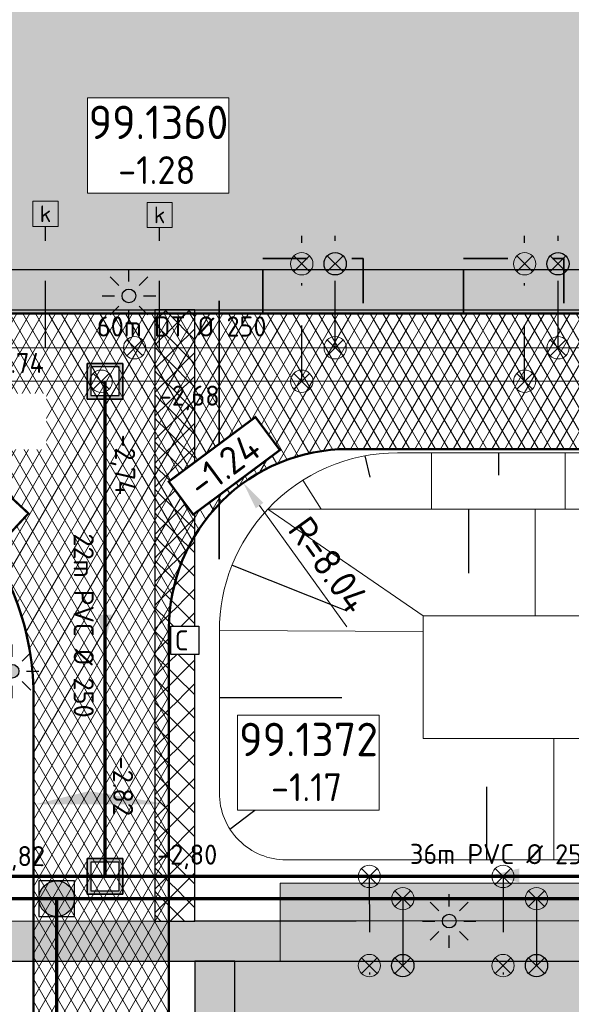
# Model space of a CAD drawing. Header units: metres. Extents: x 240159 to 241664, y 578380 to 583939.
# Tile 19 of 71: x 240329 to 240354, y 583862 to 583906. Entities that reach past the tile are written whole.
import ezdxf
from ezdxf.enums import TextEntityAlignment as Align

# ---------------------------------------------------------------- set-up
doc = ezdxf.new("R2010")
doc.units = ezdxf.units.M
doc.set_wipeout_variables(frame=1)
for name, pattern in [('RI-HWA_HUISAANSLUITING', [4.8, 3, -1.8]), ('RI-VWA_HUISAANSLUITING', [6.1, 2.5, -1.8, 0, -1.8]), ('XX-HIDDEN', [4, 2, -2])]:
    doc.linetypes.add(name, pattern=pattern)
for name, color, linetype, lineweight in [('N-AL-HOOGTELABEL-S', 7, 'Continuous', 13), ('N-GV-GR-BOLLEN-A', 92, 'Continuous', 9), ('N-WE-GW-GROND_ONTGRAVEN-A', 7, 'Continuous', 18), ('N-WE-GW-WATERGANG_SLOOT_BODEM-G', 160, 'Continuous', 20), ('N-WE-IE-MEUBILAIR_WEGMEUBILAIR_LICHTMAST_MET_PASTEGEL-S', 7, 'Continuous', 25), ('N-WE-KL-MANTELBUIS-G', 7, 'KL-MANTELBUIS-N', 35), ('N-WE-KL-TRACE_WENSTRACE-A', 7, 'Continuous', 25), ('N-WE-RI-BOB-T', 7, 'Continuous', 13), ('N-WE-RI-MATERIAAL_DIAMETER_LENGTE-T', 7, 'Continuous', 13), ('N-WE-RI-STROOMRICHTING-S', 7, 'Continuous', 13), ('N-WE-VH-KANTVERHARDING-GD', 4, 'Continuous', 50), ('N-WE-VH-MATERIAALGRENS-G', 7, 'XX-HIDDEN', 35), ('N-WE-VH-VERHARDING_ASFALT_DEKLAAG-A', 252, 'Continuous', 18), ('N-WE-VH-VERHARDING_HALFVERHARDING-A', 234, 'Continuous', 9), ('N-WE-VH-VERKANTING-S', 7, 'Continuous', 25), ('X-XX-AL-REFERENTIE-M', 7, 'Continuous', 18), ('X-XX-AL-VERWIJZING-T25', 7, 'Continuous', 25), ('X-XX-GW-TALUDARCERING_KORT-G', 7, 'Continuous', 25), ('X-XX-GW-TALUDARCERING_LANG-G', 1, 'Continuous', 18)]:
    doc.layers.add(name, color=color, linetype=linetype, lineweight=lineweight)
for name, color, linetype, lineweight, true_color in [('N-WE-GW-GROND_ZAND_CUNETZAND-V', 7, 'Continuous', 18, 0xcead63), ('N-WE-RI-HWA_HUISAANSLUITING_PVC_125-G', 150, 'RI-HWA_HUISAANSLUITING', 25, 0x007fff), ('N-WE-RI-HWA_HULPSTUK-ONTSTOPPINGSSTUK-S', 150, 'Continuous', 25, 0x007fff), ('N-WE-RI-HWA_HULPSTUK_INLAAT-S', 150, 'Continuous', 13, 0x007fff), ('N-WE-RI-HWA_KOLK-S', 150, 'Continuous', 25, 0x007fff), ('N-WE-RI-HWA_LEIDINGINFO-S', 150, 'Continuous', 13, 0x007fff), ('N-WE-RI-HWA_RIOOLPUT-S', 150, 'Continuous', 13, 0x007fff), ('N-WE-RI-HWA_TRANSPORTLEIDING_BETON_500-G', 150, 'Continuous', 20, 0x007fff), ('N-WE-RI-VWA_HUISAANSLUITING_PVC_125-G', 20, 'RI-VWA_HUISAANSLUITING', 25, 0xff3f00), ('N-WE-RI-VWA_HULPSTUK_INLAAT-S', 20, 'Continuous', 13, 0xff3f00), ('N-WE-RI-VWA_HULPSTUK_ONTSTOPPINGSSTUK-S', 20, 'Continuous', 13, 0xff3f00), ('N-WE-RI-VWA_LEIDINGINFO-S', 20, 'Continuous', 13, 0xff3f00), ('N-WE-RI-VWA_PUTNUMMER-S', 20, 'Continuous', 13, 0xff3f00), ('N-WE-RI-VWA_RIOOLPUT-S', 20, 'Continuous', 13, 0xff3f00), ('N-WE-RI-VWA_TRANSPORTLEIDING_BETON_500-G', 20, 'Continuous', 20, 0xff3f00), ('N-WE-VH-VERHARDING_ASFALT_WEGCONSTRUCTIE_FIETSPAD-A', 1, 'Continuous', 18, 0xff0000), ('X-XX-AL-VERWIJZING-NUTS_C-T18', 7, 'Continuous', 25, 0x01fe01)]:
    doc.layers.add(name, color=color, linetype=linetype, lineweight=lineweight, true_color=true_color)
doc.styles.add('NLCS-ISO', font='NLCS-ISO.ttf')
doc.styles.add('NLCS-ISO-ANNOTATIEF-T25', font='NLCS-ISO.ttf', dxfattribs={"height": 2.5})
doc.styles.add('NLCS-ISO-M1000-T25', font='NLCS-ISO.ttf', dxfattribs={"height": 2.5})
doc.linetypes.add('KL-MANTELBUIS-N', pattern='A,0,-2,[80,NLCS.SHX,S=1,R=0,X=0,Y=0],-2', length=4)
doc.dimstyles.new('NLCS-ANNOTATIEF-T25-PIJL_L2_H1', dxfattribs={"dimtxt": 2.5, "dimasz": 2.5, "dimexe": 2, "dimexo": 2, "dimgap": 0.7, "dimtad": 1, "dimzin": 0, "dimdsep": 46, "dimtxsty": 'NLCS-ISO-ANNOTATIEF-T25', "dimcen": 0, "dimdle": 2, "dimclrd": 256, "dimclre": 256, "dimclrt": 256, "dimadec": 1, "dimazin": 0, "dimtfac": 1, "dimtdec": 3, "dimtofl": 0, "dimtmove": 0, "dimatfit": 3, "dimfxl": 2, "dimfxlon": 1, "dimtfillclr": 256, "dimtolj": 1, "dimtzin": 0, "dimlwd": -1, "dimlwe": -1, "dimarcsym": 0})
pattern_1 = [(45, (0, 0), (-0.5303300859, 0.5303300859), [0.5]), (135, (0, 0), (-0.5303300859, -0.5303300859), [0.5])]
pattern_2 = [(45, (0, 0), (-0.8749916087, 0.8749916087), [0.3, -0.937425]), (135, (0, 0), (-0.8749916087, -0.8749916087), [0.3, -0.937425])]

# ---------------------------------------------------------------- blocks, each defined once
blk = doc.blocks.new('*U35')
for points in [[(0, 0.6), (0, 0), (-2.46, 0)], [(0, 0.6), (0, 0), (3.58, 0)]]:
    blk.add_solid(points)
blk = doc.blocks.new('*U50')
at = {"lineweight": -3}
h = blk.add_hatch(color=256, dxfattribs=at)
h.dxf.hatch_style = 1
h.paths.add_polyline_path([(-2, 2), (-2, -2), (2, -2), (2, 2)])
h.paths.add_polyline_path([(1.6, 1.6), (1.6, -1.6), (-1.6, -1.6), (-1.6, 1.6)], flags=16)
at = {"lineweight": -3, "flags": 128}
for points in [[(-2, 2), (2, 2), (2, -2), (-2, -2)], [(2, -2), (2, 2), (-2, 2), (-2, -2)], [(1.6, -1.6), (1.6, 1.6), (-1.6, 1.6), (-1.6, -1.6)]]:
    blk.add_lwpolyline(points, close=True, dxfattribs=at)
blk = doc.blocks.new('*U40')
at = {"lineweight": -3}
h = blk.add_hatch(color=256, dxfattribs=at)
h.dxf.hatch_style = 1
h.paths.add_polyline_path([(2, 2), (-2, 2), (-2, -2), (2, -2)])
h.paths.add_polyline_path([(1.6, -1.6), (-1.6, -1.6), (-1.6, 1.6), (1.6, 1.6)], flags=16)
at = {"lineweight": -3, "flags": 128}
for points in [[(2, 2), (2, -2), (-2, -2), (-2, 2)], [(-2, -2), (2, -2), (2, 2), (-2, 2)], [(-1.6, -1.6), (1.6, -1.6), (1.6, 1.6), (-1.6, 1.6)]]:
    blk.add_lwpolyline(points, close=True, dxfattribs=at)
blk = doc.blocks.new('N-SRI-PUT_HWA-SO')
h = blk.add_hatch(color=256)
h.dxf.hatch_style = 1
h.paths.add_polyline_path([(-2, 0, 1), (2, 0, 1)])
at = {"lineweight": -3, "flags": 128}
blk.add_lwpolyline([(-2, -2), (2, -2), (2, 2), (-2, 2)], close=True, dxfattribs=at)
at = {"lineweight": -3}
blk.add_circle((0, 0), 2, dxfattribs=at)
blk = doc.blocks.new('SRI-PUTNUMMER-SO')
blk.add_wipeout([(-18.263, 4.251), (-5.557, 4.251), (-5.557, -4.289), (-18.263, -4.289)])
blk.add_lwpolyline([(-18.263, 4.251), (-5.557, 4.251), (-5.557, -4.289), (-18.263, -4.289)], close=True)
at = {"ltscale": 0.1, "style": 'NLCS-ISO'}
blk.add_attdef('PUTNR', text='', height=3.5, dxfattribs=at).set_placement((-11.881, 2.059), align=Align.MIDDLE_CENTER)
blk.add_attdef('PUTHGT_001', (-15.756, -3.47), '', height=2.5, dxfattribs=at)
blk = doc.blocks.new('*U64')
at = {"color": 0}
blk.add_line((-1.26, 0.002), (1.26, -0.002), dxfattribs=at)
at = {"layer": 'N-WE-RI-STROOMRICHTING-S', "color": 0}
blk.add_solid([(-1.26, 0.002), (1.259, -0.632), (1.261, 0.628)], dxfattribs=at)
at = {"layer": 'N-WE-RI-BOB-T', "color": 0, "style": 'NLCS-ISO'}
for tag, p in [('BOB_LINKS', (-37.481, 1.695)), ('BOB_RECHTS', (37.226, 1.561))]:
    blk.add_attdef(tag, text='', height=1.8, rotation=359.89681, dxfattribs=at).set_placement(p, align=Align.MIDDLE_CENTER)
at = {"layer": 'N-WE-RI-MATERIAAL_DIAMETER_LENGTE-T', "color": 0, "style": 'NLCS-ISO'}
blk.add_attdef('RIOOLINFO_001', (-11.788, 1.033), '', height=1.8, rotation=359.89681, dxfattribs=at)
blk = doc.blocks.new('*U67')
at = {"color": 0}
blk.add_line((-1.26, 0.003), (1.26, -0.003), dxfattribs=at)
at = {"layer": 'N-WE-RI-STROOMRICHTING-S', "color": 0}
blk.add_solid([(-1.26, 0.003), (1.259, -0.633), (1.261, 0.627)], dxfattribs=at)
at = {"layer": 'N-WE-RI-BOB-T', "color": 0, "style": 'NLCS-ISO'}
for tag, p in [('BOB_LINKS', (-28.4, 1.692)), ('BOB_RECHTS', (28.146, 1.565))]:
    blk.add_attdef(tag, text='', height=1.8, rotation=359.87162, dxfattribs=at).set_placement(p, align=Align.MIDDLE_CENTER)
at = {"layer": 'N-WE-RI-MATERIAAL_DIAMETER_LENGTE-T', "color": 0, "style": 'NLCS-ISO'}
blk.add_attdef('RIOOLINFO_001', (-11.788, 1.038), '', height=1.8, rotation=359.87162, dxfattribs=at)
blk = doc.blocks.new('SRI-HULP_INLAAT')
at = {"flags": 128}
for points in [[(-0.708, 0.706), (0.708, -0.706)], [(0.706, 0.708), (-0.706, -0.708)]]:
    blk.add_lwpolyline(points, dxfattribs=at)
blk.add_circle((0, 0), 1)
blk = doc.blocks.new('*U108')
at = {"color": 0}
blk.add_line((-1.26, 0.002), (1.26, -0.002), dxfattribs=at)
at = {"layer": 'N-WE-RI-STROOMRICHTING-S', "color": 0}
blk.add_solid([(-1.26, 0.002), (1.259, -0.632), (1.261, 0.628)], dxfattribs=at)
at = {"layer": 'N-WE-RI-BOB-T', "color": 0, "style": 'NLCS-ISO'}
for tag, p in [('BOB_LINKS', (-60.664, -1.554)), ('BOB_RECHTS', (60.398, -1.702))]:
    blk.add_attdef(tag, text='', height=1.8, rotation=359.92992, dxfattribs=at).set_placement(p, align=Align.MIDDLE_CENTER)
at = {"layer": 'N-WE-RI-MATERIAAL_DIAMETER_LENGTE-T', "color": 0, "style": 'NLCS-ISO'}
blk.add_attdef('RIOOLINFO_001', (-11.793, -2.796), '', height=1.8, rotation=359.92992, dxfattribs=at)
blk = doc.blocks.new('*U107')
at = {"color": 0}
blk.add_line((-1.26, 0.003), (1.26, -0.003), dxfattribs=at)
at = {"layer": 'N-WE-RI-STROOMRICHTING-S', "color": 0}
blk.add_solid([(1.26, -0.003), (-1.261, -0.627), (-1.259, 0.633)], dxfattribs=at)
at = {"layer": 'N-WE-RI-BOB-T', "color": 0, "style": 'NLCS-ISO'}
for tag, p in [('BOB_LINKS', (-33.322, 1.696)), ('BOB_RECHTS', (33.067, 1.56))]:
    blk.add_attdef(tag, text='', height=1.8, rotation=359.88314, dxfattribs=at).set_placement(p, align=Align.MIDDLE_CENTER)
at = {"layer": 'N-WE-RI-MATERIAAL_DIAMETER_LENGTE-T', "color": 0, "style": 'NLCS-ISO'}
blk.add_attdef('RIOOLINFO_001', (-11.796, -2.787), '', height=1.8, rotation=359.88314, dxfattribs=at)
blk = doc.blocks.new('*U110')
at = {"color": 0}
blk.add_line((0, 1.26), (0, -1.26), dxfattribs=at)
at = {"layer": 'N-WE-RI-STROOMRICHTING-S', "color": 0}
blk.add_solid([(0, -1.26), (-0.63, 1.26), (0.63, 1.26)], dxfattribs=at)
at = {"layer": 'N-WE-RI-BOB-T', "color": 0, "style": 'NLCS-ISO'}
for tag, p in [('BOB_LINKS', (1.628, 14.512)), ('BOB_RECHTS', (1.628, -14.251))]:
    blk.add_attdef(tag, text='', height=1.8, rotation=270, dxfattribs=at).set_placement(p, align=Align.MIDDLE_CENTER)
at = {"layer": 'N-WE-RI-MATERIAAL_DIAMETER_LENGTE-T', "color": 0, "style": 'NLCS-ISO'}
blk.add_attdef('RIOOLINFO_001', (-2.811, 11.79), '', height=1.8, rotation=270, dxfattribs=at)
blk = doc.blocks.new('SRI-HULP_ONTSTOP')
h = blk.add_hatch(color=256)
h.dxf.hatch_style = 1
h.paths.add_polyline_path([(-0.707, 0.707, 0.198912), (-1, 0, 0.198912), (-0.707, -0.707), (0, 0)])
h = blk.add_hatch(color=256)
h.dxf.hatch_style = 1
h.paths.add_polyline_path([(1, 0, 0.198912), (0.707, 0.707), (0, 0), (0.707, -0.707, 0.198912)])
for p, q in [((-0.707, 0.707), (0.707, -0.707)), ((-0.707, -0.707), (0.707, 0.707))]:
    blk.add_line(p, q)
blk.add_circle((0, 0), 1)
blk = doc.blocks.new('N-SIE-WEG_LICHTMAST_SPOT-SO')
h = blk.add_hatch(color=256)
edge = h.paths.add_edge_path()
edge.add_arc((0, 0), 0.77, 0, 360)
for p, q in [((0, 1.62), (0, 3)), ((-2.12, 2.12), (-1.15, 1.15)), ((1.15, 1.15), (2.12, 2.12)), ((-3, 0), (-1.62, 0)), ((1.62, 0), (3, 0)), ((-2.12, -2.12), (-1.15, -1.15)), ((0, -3), (0, -1.62)), ((1.15, -1.15), (2.12, -2.12))]:
    blk.add_line(p, q)
blk.add_circle((0, 0), 0.77)
at = {"style": 'NLCS-ISO'}
blk.add_attdef('TYPE', text='', height=1.8, dxfattribs=at).set_placement((0, 3), align=Align.BOTTOM_CENTER)
blk = doc.blocks.new('N_lichtmast')
blk.add_blockref('N-SIE-WEG_LICHTMAST_SPOT-SO', (0, 0))
blk = doc.blocks.new('SRI-KOLK-SO')
at = {"color": 0, "linetype": 'ByBlock', "lineweight": 18}
blk.add_lwpolyline([(-1.125, -1.125), (1.125, -1.125), (1.125, 1.125), (-1.125, 1.125)], close=True, dxfattribs=at)
at = {"color": 0, "linetype": 'ByBlock', "lineweight": 18, "style": 'NLCS-ISO'}
blk.add_text('k', height=1.5, dxfattribs=at).set_placement((0, 0), align=Align.MIDDLE_CENTER)
blk = doc.blocks.new('*D123')
at = {"layer": 'Defpoints', "color": 0, "transparency": 16777216}
blk.add_point((240339.008, 583885.171), dxfattribs=at)
at = {"layer": 'X-XX-AL-REFERENTIE-M', "transparency": 16777216}
blk.add_line((240343.661, 583878.725), (240339.74, 583884.158), dxfattribs=at)
blk.add_solid([(240339.909, 583884.28), (240339.571, 583884.036), (240339.008, 583885.171)], dxfattribs=at)
at = {"layer": 'X-XX-AL-REFERENTIE-M', "transparency": 16777216, "insert": (240342.857, 583881.505), "char_height": 1.25, "attachment_point": 5, "rotation": 305.8228, "style": 'NLCS-ISO-ANNOTATIEF-T25', "bg_fill": 3, "box_fill_scale": 1.1, "bg_fill_color": 256, "bg_fill_true_color": 13158600, "bg_fill_transparency": 0}
blk.add_mtext('\\A1;R=8.04', dxfattribs=at)
at = {"layer": 'Defpoints', "color": 0, "transparency": 16777216}
blk.add_point((240343.714, 583878.652), dxfattribs=at)
blk = doc.blocks.new('*U160')
at = {"layer": 'N-WE-RI-BOB-T', "color": 0, "style": 'NLCS-ISO'}
for tag, p in [('BOB_LINKS', (-57.383, -1.628)), ('BOB_RECHTS', (96.57, -1.628))]:
    blk.add_attdef(tag, text='', height=1.8, dxfattribs=at).set_placement(p, align=Align.MIDDLE_CENTER)
at = {"layer": 'N-WE-RI-MATERIAAL_DIAMETER_LENGTE-T', "color": 0, "style": 'NLCS-ISO'}
blk.add_attdef('RIOOLINFO_001', (-11.79, 1.012), '', height=1.8, dxfattribs=at)
blk = doc.blocks.new('SAL-HOOGTELABEL_AANLEG-SO')
blk.add_wipeout([(-4.843, 1.799), (4.851, 1.799), (4.851, -1.887), (-4.843, -1.887)])
at = {"const_width": 0.2}
blk.add_lwpolyline([(-4.843, 1.799), (4.851, 1.799), (4.851, -1.887), (-4.843, -1.887)], close=True, dxfattribs=at)
at = {"style": 'NLCS-ISO'}
blk.add_attdef('HOOGTE', text='', height=2, dxfattribs=at).set_placement((0, 0), align=Align.MIDDLE_CENTER)

msp = doc.modelspace()

# ---------------------------------------------------------------- hatches: boundary and pattern name
at = {"layer": 'N-GV-GR-BOLLEN-A'}
h = msp.add_hatch(dxfattribs=at)
h.set_pattern_fill('AGR-BOLLEN', color=256, scale=0.5, pattern_type=2)
h.set_pattern_definition(pattern_2)
edge = h.paths.add_edge_path()
edge.add_arc((240405.709, 583895.812), 3.04, 190.7592, 260.7533)
edge.add_line((240405.22, 583892.812), (240416.602, 583892.812))
edge.add_line((240416.602, 583892.812), (240416.602, 583895.232))
edge.add_line((240416.602, 583895.232), (240421.102, 583895.232))
edge.add_line((240421.102, 583895.232), (240421.102, 583892.812))
edge.add_line((240421.102, 583892.812), (240426.602, 583892.812))
edge.add_line((240426.602, 583892.812), (240426.602, 583895.232))
edge.add_line((240426.602, 583895.232), (240431.102, 583895.232))
edge.add_line((240431.102, 583895.232), (240431.102, 583892.812))
edge.add_line((240431.102, 583892.812), (240435.602, 583892.812))
edge.add_line((240435.602, 583892.812), (240435.602, 583895.232))
edge.add_line((240435.602, 583895.232), (240440.102, 583895.232))
edge.add_line((240440.102, 583895.232), (240440.102, 583892.812))
edge.add_line((240440.102, 583892.812), (240446.602, 583892.812))
edge.add_line((240446.602, 583892.812), (240446.602, 583895.232))
edge.add_line((240446.602, 583895.232), (240451.102, 583895.232))
edge.add_line((240451.102, 583895.232), (240451.102, 583892.812))
edge.add_line((240451.102, 583892.812), (240455.602, 583892.812))
edge.add_line((240455.602, 583892.812), (240455.602, 583895.232))
edge.add_line((240455.602, 583895.232), (240460.102, 583895.232))
edge.add_line((240460.102, 583895.232), (240460.102, 583892.812))
edge.add_line((240460.102, 583892.812), (240466.602, 583892.812))
edge.add_line((240466.602, 583892.812), (240466.602, 583895.232))
edge.add_line((240466.602, 583895.232), (240471.102, 583895.232))
edge.add_line((240471.102, 583895.232), (240471.102, 583892.812))
edge.add_line((240471.102, 583892.812), (240475.602, 583892.812))
edge.add_line((240475.602, 583892.812), (240475.602, 583895.232))
edge.add_line((240475.602, 583895.232), (240480.102, 583895.232))
edge.add_line((240480.102, 583895.232), (240480.102, 583892.812))
edge.add_line((240480.102, 583892.812), (240487.477, 583892.812))
edge.add_arc((240486.352, 583900.732), 8, 278.0843, 360)
edge.add_line((240494.352, 583900.732), (240494.352, 583929.749))
edge.add_line((240494.352, 583929.749), (240239.099, 583929.749))
edge.add_line((240239.099, 583929.749), (240210.303, 583892.812))
edge.add_line((240210.303, 583892.812), (240203.557, 583884.57))
edge.add_line((240203.557, 583884.57), (240190.116, 583869.229))
edge.add_line((240190.116, 583869.229), (240196.764, 583869.229))
edge.add_line((240196.764, 583869.229), (240210.813, 583884.229))
edge.add_line((240210.813, 583884.229), (240242.034, 583885.229))
edge.add_line((240242.034, 583885.229), (240242.034, 583892.812))
edge.add_line((240242.034, 583892.812), (240244.684, 583892.812))
edge.add_line((240244.684, 583892.812), (240244.684, 583895.232))
edge.add_line((240244.684, 583895.232), (240250.384, 583895.232))
edge.add_line((240250.384, 583895.232), (240250.384, 583892.812))
edge.add_line((240250.384, 583892.812), (240300.034, 583892.812))
edge.add_line((240300.034, 583892.812), (240300.034, 583895.232))
edge.add_line((240300.034, 583895.232), (240304.234, 583895.232))
edge.add_line((240304.234, 583895.232), (240304.234, 583892.812))
edge.add_line((240304.234, 583892.812), (240308.884, 583892.812))
edge.add_line((240308.884, 583892.812), (240308.884, 583895.232))
edge.add_line((240308.884, 583895.232), (240313.384, 583895.232))
edge.add_line((240313.384, 583895.232), (240313.384, 583892.812))
edge.add_line((240313.384, 583892.812), (240319.884, 583892.812))
edge.add_line((240319.884, 583892.812), (240319.884, 583895.232))
edge.add_line((240319.884, 583895.232), (240324.384, 583895.232))
edge.add_line((240324.384, 583895.232), (240324.384, 583892.812))
edge.add_line((240324.384, 583892.812), (240339.884, 583892.812))
edge.add_line((240339.884, 583892.812), (240339.884, 583895.232))
edge.add_line((240339.884, 583895.232), (240344.384, 583895.232))
edge.add_line((240344.384, 583895.232), (240344.384, 583892.812))
edge.add_line((240344.384, 583892.812), (240348.884, 583892.812))
edge.add_line((240348.884, 583892.812), (240348.884, 583895.232))
edge.add_line((240348.884, 583895.232), (240353.384, 583895.232))
edge.add_line((240353.384, 583895.232), (240353.384, 583892.812))
edge.add_line((240353.384, 583892.812), (240359.884, 583892.812))
edge.add_line((240359.884, 583892.812), (240359.884, 583895.232))
edge.add_line((240359.884, 583895.232), (240364.384, 583895.232))
edge.add_line((240364.384, 583895.232), (240364.384, 583892.812))
edge.add_line((240364.384, 583892.812), (240368.884, 583892.812))
edge.add_line((240368.884, 583892.812), (240368.884, 583895.232))
edge.add_line((240368.884, 583895.232), (240373.384, 583895.232))
edge.add_line((240373.384, 583895.232), (240373.384, 583892.812))
edge.add_line((240373.384, 583892.812), (240396.406, 583892.812))
edge.add_arc((240395.922, 583895.74), 2.968, 279.3764, 370.5071)
edge.add_line((240398.84, 583896.281), (240398.561, 583897.751))
edge.add_line((240398.561, 583897.751), (240402.117, 583898.427))
edge.add_line((240402.117, 583898.427), (240402.722, 583895.245))
h = msp.add_hatch(dxfattribs=at)
h.set_pattern_fill('AGR-BOLLEN', color=256, scale=0.5, pattern_type=2)
h.set_pattern_definition(pattern_2)
h.paths.add_polyline_path([(240405.025, 583863.736), (240338.634, 583863.734), (240338.634, 583835.098), (240341.134, 583834.182), (240397.121, 583834.182), (240398.26, 583828.182), (240341.134, 583828.182), (240338.634, 583827.266), (240338.634, 583798.582), (240394.427, 583798.582), (240394.427, 583797.042, -0.141812), (240411.819, 583792.008, 0.310971), (240415.151, 583792.14, 0.190283), (240416.284, 583793.978, 0.091243), (240416.221, 583804.815)])
at = {"layer": 'N-WE-GW-GROND_ZAND_CUNETZAND-V', "transparency": 33554534}
h = msp.add_hatch(color=256, dxfattribs=at)
h.dxf.hatch_style = 1
h.paths.add_polyline_path([(240340.664, 583867.234), (240470.216, 583867.234), (240470.216, 583863.734), (240340.664, 583863.734)])
at = {"layer": 'N-WE-KL-TRACE_WENSTRACE-A', "transparency": 33554559}
h = msp.add_hatch(dxfattribs=at)
h.set_pattern_fill('AKL-TRACE', color=256, scale=0.5, pattern_type=2)
h.set_pattern_definition(pattern_1)
h.paths.add_polyline_path([(240220.434, 583863.731), (240470.05, 583863.737), (240462.382, 583892.932), (240478.378, 583892.932), (240478.378, 583894.732), (240242.934, 583894.732), (240242.934, 583892.932), (240460.521, 583892.932), (240467.717, 583865.537), (240220.434, 583865.517)])
h = msp.add_hatch(dxfattribs=at)
h.set_pattern_fill('AKL-TRACE', color=256, scale=0.5, pattern_type=2)
h.set_pattern_definition(pattern_1)
h.paths.add_polyline_path([(240336.834, 583892.932), (240335.034, 583892.932), (240335.034, 583865.533), (240336.834, 583865.528)])
h = msp.add_hatch(dxfattribs=at)
h.set_pattern_fill('AKL-TRACE', color=256, scale=0.5, pattern_type=2)
h.set_pattern_definition(pattern_1)
h.paths.add_polyline_path([(240338.634, 583863.739), (240336.834, 583863.739), (240336.834, 583798.582), (240338.634, 583798.582)])
at = {"layer": 'N-WE-VH-VERHARDING_ASFALT_DEKLAAG-A'}
h = msp.add_hatch(dxfattribs=at)
h.set_pattern_fill('AVH-ASFALT', color=256, scale=0.5, pattern_type=2)
h.set_pattern_definition([(60, (0, 0), (-0.4330127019, 0.25), []), (120, (0, 0), (-0.4330127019, -0.25), [])])
edge = h.paths.add_edge_path()
edge.add_line((240486.352, 583892.772), (240405.709, 583892.772))
edge.add_arc((240405.709, 583895.812), 3.04, 190.7592, 270, ccw=False)
edge.add_line((240402.722, 583895.245), (240402.117, 583898.427))
edge.add_line((240402.117, 583898.427), (240398.561, 583897.751))
edge.add_line((240398.561, 583897.751), (240398.835, 583896.307))
edge.add_arc((240395.922, 583895.74), 2.968, -89.4263, 11.0113, ccw=False)
edge.add_line((240395.952, 583892.772), (240244.994, 583892.772))
edge.add_line((240244.994, 583892.772), (240244.994, 583887.692))
edge.add_line((240244.994, 583887.692), (240317.554, 583887.692))
edge.add_arc((240317.554, 583875.652), 12.04, 0, 90, ccw=False)
edge.add_line((240329.594, 583875.652), (240329.594, 583865.482))
edge.add_line((240329.594, 583865.482), (240329.594, 583799.982))
edge.add_arc((240326.634, 583799.982), 2.96, -83.3357, 0, ccw=False)
edge.add_line((240326.977, 583797.042), (240325.975, 583797.042))
edge.add_line((240325.975, 583797.042), (240325.975, 583794.422))
edge.add_arc((240325.977, 583791.435), 2.987, -13.4216, 90.0412, ccw=False)
edge.add_line((240328.882, 583790.742), (240329.134, 583792.732))
edge.add_line((240329.134, 583792.732), (240335.134, 583792.732))
edge.add_arc((240343.134, 583792.732), 8, 180, 201.1721)
edge.add_line((240335.674, 583789.843), (240335.674, 583792.862))
edge.add_arc((240338.245, 583791.525), 2.898, 89.0515, 152.5218, ccw=False)
edge.add_line((240338.293, 583794.422), (240338.293, 583797.042))
edge.add_line((240338.293, 583797.042), (240337.29, 583797.042))
edge.add_arc((240337.634, 583799.982), 2.96, 228.535, 263.3357, ccw=False)
edge.add_line((240335.674, 583797.764), (240335.674, 583878.652))
edge.add_arc((240343.714, 583878.652), 8.04, 90, 180, ccw=False)
edge.add_line((240343.714, 583886.692), (240400.234, 583886.692))
edge.add_arc((240398.042, 583884.732), 2.94, 10.7592, 41.8103, ccw=False)
edge.add_line((240400.931, 583885.281), (240401.157, 583884.089))
edge.add_line((240401.157, 583884.089), (240404.712, 583884.765))
edge.add_arc((240407.712, 583884.732), 3, 139.2066, 179.3706, ccw=False)
edge.add_line((240405.441, 583886.692), (240455.935, 583886.692))
edge.add_arc((240455.935, 583874.652), 12.04, 14.7169, 90, ccw=False)
edge.add_line((240467.58, 583877.711), (240471.853, 583861.44))
edge.add_line((240471.853, 583861.44), (240477.734, 583862.984))
edge.add_line((240477.734, 583862.984), (240472.904, 583881.372))
edge.add_arc((240477.779, 583882.652), 5.04, 90, 194.7169, ccw=False)
edge.add_line((240477.779, 583887.692), (240486.352, 583887.692))
edge.add_line((240486.352, 583887.692), (240486.352, 583892.772))
at = {"layer": 'N-WE-VH-VERHARDING_ASFALT_WEGCONSTRUCTIE_FIETSPAD-A'}
h = msp.add_hatch(dxfattribs=at)
h.set_pattern_fill('AVH-ASFALT_LAAG2-D', color=256, scale=10, pattern_type=2)
h.set_pattern_definition([(45, (239382.4913, 582842.6403), (-0.7071068, 0.7071068), []), (45, (239383.0913, 582842.6403), (-0.7071068, 0.7071068), [0.5, -0.25])])
h.paths.add_polyline_path([(240418.909, 583789.442, 0.031807), (240419.891, 583793.593, -0.307206), (240422.177, 583795.975), (240424.492, 583796.468), (240423.842, 583799.52, -0.127571), (240422.366, 583799.555, -0.311256), (240420.241, 583802.128, 0.025304), (240419.777, 583805.491), (240404.713, 583884.765), (240401.157, 583884.089), (240416.221, 583804.815, -0.091243), (240416.284, 583793.978, -0.190283), (240415.151, 583792.14, -0.310971), (240411.819, 583792.008, 0.141812), (240394.427, 583797.042), (240338.293, 583797.042), (240338.293, 583794.422), (240394.427, 583794.422, -0.160305), (240412.206, 583788.572, -0.375881), (240413.036, 583784.788, -0.035199), (240410.752, 583781.252, -0.007481), (240410.203, 583780.544, -0.354489), (240409.509, 583780.322, -0.044197), (240412.907, 583777.51, -0.343574), (240412.985, 583778.226, 0.006658), (240413.534, 583778.93, 0.026129), (240415.506, 583781.828, -0.537721), (240418.74, 583781.955, -0.109272), (240423.841, 583770.071), (240426.415, 583770.56, 0.123156), (240419.787, 583784.903, -0.24837)])
at = {"layer": 'N-WE-VH-VERHARDING_HALFVERHARDING-A'}
h = msp.add_hatch(dxfattribs=at)
h.set_pattern_fill('AVH-HALFVERHARDING', color=256, scale=0.25, pattern_type=2)
h.set_pattern_definition([(50, (0, 0), (1.7931504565, -0.1568803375), [0.1875, -2.0625]), (355, (0, 0), (-0.346878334, 1.880480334), [0.15, -1.65]), (100.4514, (0.1494, -0.013), (1.4462734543, 1.723598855), [0.159350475, -1.75285528]), (46.1842, (0, 0.5), (2.6681026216, -0.413797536), [0.28125, -3.09375]), (96.6356, (0.2223, 0.4655), (2.336656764, 2.435294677), [0.23902572, -2.6292825]), (351.1842, (0, 0.5), (2.336654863, 2.435296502), [0.225, -2.475]), (21, (0.25, 0.375), (1.4922676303, -1.0065472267), [0.1875, -2.0625]), (326, (0.25, 0.375), (0.60828833, 1.8128751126), [0.15, -1.65]), (71.4514, (0.3744, 0.2911), (2.1005565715, 0.806326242), [0.159350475, -1.75285528]), (37.5, (0, 0), (0.0303996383, 0.8322346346), [0, -1.63, 0, -1.675, 0, -1.65625]), (7.5, (0, 0), (0.6576738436, 0.9860292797), [0, -0.955, 0, -1.5925, 0, -0.63125]), (327.5, (-0.5575, 0), (1.3345560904, -0.05638717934), [0, -0.625, 0, -1.95, 0, -2.5875]), (317.5, (-0.8075, 0), (1.4579654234, 0.2502624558), [0, -0.8125, 0, -1.295, 0, -1.8375])])
h.paths.add_polyline_path([(240421.102, 583892.772), (240421.102, 583895.232), (240416.602, 583895.232), (240416.602, 583892.772)])
h.paths.add_polyline_path([(240431.102, 583892.772), (240431.102, 583895.232), (240426.602, 583895.232), (240426.602, 583892.772)])
h.paths.add_polyline_path([(240440.102, 583892.772), (240440.102, 583895.232), (240435.602, 583895.232), (240435.602, 583892.772)])
h.paths.add_polyline_path([(240451.102, 583892.772), (240451.102, 583895.232), (240446.602, 583895.232), (240446.602, 583892.772)])
h.paths.add_polyline_path([(240460.102, 583892.772), (240460.102, 583895.232), (240455.602, 583895.232), (240455.602, 583892.772)])
h.paths.add_polyline_path([(240466.602, 583895.232), (240466.602, 583892.772), (240471.102, 583892.772), (240471.102, 583895.232)])
h.paths.add_polyline_path([(240475.602, 583895.232), (240475.602, 583892.772), (240480.102, 583892.772), (240480.102, 583895.232)])
h.paths.add_polyline_path([(240300.034, 583895.232), (240300.034, 583892.772), (240304.234, 583892.772), (240304.234, 583895.232)])
h.paths.add_polyline_path([(240313.384, 583892.772), (240313.384, 583895.232), (240308.884, 583895.232), (240308.884, 583892.772)])
h.paths.add_polyline_path([(240324.384, 583892.772), (240324.384, 583895.232), (240319.884, 583895.232), (240319.884, 583892.772)])
h.paths.add_polyline_path([(240344.384, 583895.232), (240339.884, 583895.232), (240339.884, 583892.772), (240344.384, 583892.772)])
h.paths.add_polyline_path([(240353.384, 583892.772), (240353.384, 583895.232), (240348.884, 583895.232), (240348.884, 583892.772)])
h.paths.add_polyline_path([(240364.384, 583892.772), (240364.384, 583895.232), (240359.884, 583895.232), (240359.884, 583892.772)])
h.paths.add_polyline_path([(240373.384, 583892.772), (240373.384, 583895.232), (240368.884, 583895.232), (240368.884, 583892.772)])

# ---------------------------------------------------------------- linework, layer by layer
at = {"layer": 'N-WE-GW-GROND_ONTGRAVEN-A'}
msp.add_lwpolyline([(240340.664, 583867.234), (240470.216, 583867.234), (240470.216, 583863.734), (240340.664, 583863.734)], close=True, dxfattribs=at)
at = {"layer": 'N-WE-GW-WATERGANG_SLOOT_BODEM-G'}
msp.add_lwpolyline([(240391.913, 583879.222), (240347.084, 583879.222), (240347.084, 583873.722), (240392.958, 583873.722)], close=True, dxfattribs=at)
at = {"layer": 'N-WE-KL-MANTELBUIS-G', "linetype": 'KL-MANTELBUIS-N', "ltscale": 2}
msp.add_line((240337.92, 583893.341), (240337.92, 583881.757), dxfattribs=at)
at = {"layer": 'N-WE-KL-TRACE_WENSTRACE-A', "transparency": 33554559, "flags": 128}
msp.add_lwpolyline([(240220.434, 583863.731), (240470.05, 583863.737), (240462.382, 583892.932), (240478.378, 583892.932), (240478.378, 583894.732), (240242.934, 583894.732), (240242.934, 583892.932), (240460.521, 583892.932), (240467.717, 583865.537), (240220.434, 583865.517)], close=True, dxfattribs=at)
at = {"layer": 'N-WE-KL-TRACE_WENSTRACE-A', "transparency": 33554559}
for points in [[(240336.834, 583892.932), (240335.034, 583892.932), (240335.034, 583865.533), (240336.834, 583865.528)], [(240338.634, 583863.739), (240336.834, 583863.739), (240336.834, 583798.582), (240338.634, 583798.582)]]:
    msp.add_lwpolyline(points, close=True, dxfattribs=at)
at = {"layer": 'N-WE-KL-TRACE_WENSTRACE-A', "transparency": 33554559, "flags": 128}
msp.add_lwpolyline([(240336.834, 583892.932), (240460.521, 583892.932), (240467.717, 583865.537), (240336.834, 583865.528), (240336.834, 583892.932)], dxfattribs=at)
at = {"layer": 'N-WE-RI-HWA_HUISAANSLUITING_PVC_125-G'}
for p, q in [((240330.135, 583891.232), (240330.135, 583896.677)), ((240335.251, 583891.232), (240335.251, 583896.627)), ((240343.131, 583891.232), (240343.131, 583896.249)), ((240353.131, 583891.232), (240353.131, 583896.249)), ((240346.164, 583866.533), (240346.164, 583862.282)), ((240352.164, 583866.534), (240352.164, 583862.282))]:
    msp.add_line(p, q, dxfattribs=at)
at = {"layer": 'N-WE-RI-HWA_TRANSPORTLEIDING_BETON_500-G'}
msp.add_line((240245.845, 583891.232), (240487.389, 583891.232), dxfattribs=at)
at = {"layer": 'N-WE-RI-HWA_TRANSPORTLEIDING_BETON_500-G', "const_width": 0.15, "flags": 128}
for points in [[(240471.586, 583866.54), (240248.972, 583866.528)], [(240330.634, 583793.682), (240330.635, 583866.533)]]:
    msp.add_lwpolyline(points, dxfattribs=at)
at = {"layer": 'N-WE-RI-VWA_HUISAANSLUITING_PVC_125-G'}
for p, q in [((240341.631, 583889.732), (240341.631, 583896.249)), ((240351.631, 583889.732), (240351.631, 583896.249)), ((240344.663, 583867.529), (240344.664, 583862.282)), ((240350.663, 583867.529), (240350.664, 583862.282))]:
    msp.add_line(p, q, dxfattribs=at)
at = {"layer": 'N-WE-RI-VWA_TRANSPORTLEIDING_BETON_500-G'}
msp.add_line((240248.011, 583889.732), (240479.253, 583889.732), dxfattribs=at)
at = {"layer": 'N-WE-RI-VWA_TRANSPORTLEIDING_BETON_500-G', "const_width": 0.15, "flags": 128}
for points in [[(240332.803, 583867.533), (240332.803, 583889.732)], [(240474.184, 583867.54), (240246.534, 583867.528)]]:
    msp.add_lwpolyline(points, dxfattribs=at)
at = {"layer": 'N-WE-VH-KANTVERHARDING-GD', "ltscale": 0.1}
msp.add_lwpolyline([(240328.841, 583790.742, 0.454743), (240326.319, 583794.422), (240325.975, 583794.422), (240325.975, 583797.042), (240326.977, 583797.042, 0.380542), (240329.594, 583799.982), (240329.594, 583865.482), (240329.594, 583875.652, 0.414214), (240317.554, 583887.692), (240244.994, 583887.692), (240244.994, 583892.772), (240395.952, 583892.772, 0.465954), (240398.84, 583896.281), (240398.561, 583897.751), (240402.117, 583898.427), (240402.722, 583895.245, 0.360223), (240405.709, 583892.772), (240486.352, 583892.772), (240486.352, 583887.692), (240477.779, 583887.692, 0.491611), (240472.904, 583881.372), (240484.151, 583838.554, 0.427722), (240499.284, 583830.177), (240571.313, 583852.676, -0.075834)], format="xyb", dxfattribs=at)
at = {"layer": 'N-WE-VH-KANTVERHARDING-GD'}
msp.add_lwpolyline([(240337.949, 583794.422), (240338.293, 583794.422), (240338.293, 583797.042), (240337.29, 583797.042, -0.153025), (240335.674, 583797.764), (240335.674, 583878.652, -0.414214), (240343.714, 583886.692), (240400.234, 583886.692, -0.136321), (240400.931, 583885.281), (240401.157, 583884.089), (240404.712, 583884.765, -0.177065), (240405.441, 583886.692), (240455.935, 583886.692, -0.340833), (240467.58, 583877.711), (240479.068, 583833.972, 0.427722), (240498.099, 583823.437), (240573.126, 583846.872, -0.075834)], format="xyb", dxfattribs=at)
at = {"layer": 'N-WE-VH-MATERIAALGRENS-G'}
for points in [[(240339.884, 583892.732), (240339.884, 583895.232), (240344.384, 583895.232), (240344.384, 583892.732)], [(240348.884, 583892.732), (240348.884, 583895.232), (240353.384, 583895.232), (240353.384, 583892.732)]]:
    msp.add_lwpolyline(points, dxfattribs=at)
at = {"layer": 'X-XX-GW-TALUDARCERING_KORT-G'}
for p, q in [((240344.465, 583886.386), (240344.69, 583885.432)), ((240350.456, 583886.522), (240350.456, 583885.514)), ((240349.106, 583884.002), (240349.106, 583881.134)), ((240337.934, 583875.559), (240343.424, 583875.559)), ((240338.41, 583869.651), (240343.614, 583873.61)), ((240349.935, 583868.272), (240349.935, 583871.542))]:
    msp.add_line(p, q, dxfattribs=at)
at = {"layer": 'X-XX-GW-TALUDARCERING_LANG-G'}
for p, q in [((240347.456, 583886.522), (240347.456, 583884.002)), ((240353.456, 583886.522), (240353.456, 583884.002)), ((240352.106, 583884.002), (240352.106, 583879.222)), ((240352.935, 583868.272), (240352.935, 583873.722))]:
    msp.add_line(p, q, dxfattribs=at)

# ---------------------------------------------------------------- block references
at = {"layer": 'N-WE-IE-MEUBILAIR_WEGMEUBILAIR_LICHTMAST_MET_PASTEGEL-S', "xscale": 0.4, "yscale": 0.4, "zscale": 0.4}
for p in [(240333.879, 583893.559), (240328.634, 583876.729), (240348.248, 583865.529)]:
    msp.add_blockref('N_lichtmast', p, dxfattribs=at)
at = {"layer": 'N-WE-RI-HWA_HULPSTUK-ONTSTOPPINGSSTUK-S', "xscale": 0.5, "yscale": 0.5, "zscale": 0.5}
for p in [(240343.131, 583894.999), (240353.131, 583894.999), (240346.164, 583863.534), (240352.164, 583863.534)]:
    msp.add_blockref('SRI-HULP_ONTSTOP', p, dxfattribs=at)
at = {"layer": 'N-WE-RI-HWA_HULPSTUK_INLAAT-S', "xscale": 0.5, "yscale": 0.5, "zscale": 0.5}
for p in [(240334.131, 583891.232), (240343.131, 583891.232), (240353.131, 583891.232), (240346.164, 583866.533), (240352.164, 583866.534)]:
    msp.add_blockref('SRI-HULP_INLAAT', p, dxfattribs=at)
at = {"layer": 'N-WE-RI-HWA_KOLK-S', "xscale": 0.5, "yscale": 0.5, "zscale": 0.5}
for p in [(240330.135, 583897.239), (240335.251, 583897.19)]:
    msp.add_blockref('SRI-KOLK-SO', p, dxfattribs=at)
at = {"layer": 'N-WE-RI-HWA_LEIDINGINFO-S'}
ref = msp.add_blockref('*U160', (240336.352, 583891.232), dxfattribs=dict(at, xscale=0.5, yscale=0.5, zscale=0.5))
ref.add_attrib('RIOOLINFO_001', '60m DT %%C 250', (240332.437, 583891.738), dxfattribs={"layer": 'N-WE-RI-MATERIAAL_DIAMETER_LENGTE-T', "color": 0, "height": 0.9, "style": 'NLCS-ISO'})
at = {"layer": 'N-WE-RI-HWA_RIOOLPUT-S', "xscale": 0.4, "yscale": 0.4, "zscale": 0.4}
msp.add_blockref('N-SRI-PUT_HWA-SO', (240330.635, 583866.533), dxfattribs=at)
at = {"layer": 'N-WE-RI-VWA_HULPSTUK_INLAAT-S', "xscale": 0.5, "yscale": 0.5, "zscale": 0.5}
for p in [(240332.631, 583889.732), (240341.631, 583889.732), (240351.631, 583889.732), (240344.663, 583867.529), (240350.663, 583867.529)]:
    msp.add_blockref('SRI-HULP_INLAAT', p, dxfattribs=at)
at = {"layer": 'N-WE-RI-VWA_HULPSTUK_ONTSTOPPINGSSTUK-S', "xscale": 0.5, "yscale": 0.5, "zscale": 0.5}
for p in [(240341.631, 583894.999), (240351.631, 583894.999), (240344.664, 583863.534), (240350.664, 583863.534)]:
    msp.add_blockref('SRI-HULP_ONTSTOP', p, dxfattribs=at)
at = {"layer": 'N-WE-RI-VWA_LEIDINGINFO-S'}
ref = msp.add_blockref('*U108', (240366.964, 583889.774), dxfattribs=dict(at, xscale=0.5, yscale=0.5, zscale=0.5))
ref.add_attrib('RIOOLINFO_001', '68m PVC %%C 250', (240362.687, 583888.374), dxfattribs={"layer": 'N-WE-RI-MATERIAAL_DIAMETER_LENGTE-T', "color": 0, "height": 0.9, "rotation": 359.9299, "style": 'NLCS-ISO'})
ref.add_attrib('BOB_LINKS_001', '-2,68', (240335.214, 583888.639), dxfattribs={"layer": 'N-WE-RI-BOB-T', "color": 0, "height": 0.9, "rotation": 359.9299, "style": 'NLCS-ISO'})
ref.add_attrib('BOB_RECHTS_001', '-2.50', (240395.768, 583888.475), dxfattribs={"layer": 'N-WE-RI-BOB-T', "color": 0, "height": 0.9, "rotation": 359.9299, "style": 'NLCS-ISO'})
ref = msp.add_blockref('*U110', (240332.803, 583878.632), dxfattribs=dict(at, xscale=0.5, yscale=0.5, zscale=0.5))
ref.add_attrib('RIOOLINFO_001', '22m PVC %%C 250', (240331.398, 583882.907), dxfattribs={"layer": 'N-WE-RI-MATERIAAL_DIAMETER_LENGTE-T', "color": 0, "height": 0.9, "rotation": 270, "style": 'NLCS-ISO'})
ref.add_attrib('BOB_LINKS_001', '-2,74', (240333.257, 583887.351), dxfattribs={"layer": 'N-WE-RI-BOB-T', "color": 0, "height": 0.9, "rotation": 270, "style": 'NLCS-ISO'})
ref.add_attrib('BOB_RECHTS_001', '-2.82', (240333.167, 583872.902), dxfattribs={"layer": 'N-WE-RI-BOB-T', "color": 0, "height": 0.9, "rotation": 270, "style": 'NLCS-ISO'})
ref = msp.add_blockref('*U64', (240310.217, 583867.573), dxfattribs=dict(at, xscale=0.5, yscale=0.5, zscale=0.5))
ref.add_attrib('RIOOLINFO_001', '45m PVC %%C 250', (240305.898, 583868.087), dxfattribs={"layer": 'N-WE-RI-MATERIAAL_DIAMETER_LENGTE-T', "color": 0, "height": 0.9, "rotation": 359.8968, "style": 'NLCS-ISO'})
ref.add_attrib('BOB_LINKS_001', '-2,96', (240290.059, 583868.063), dxfattribs={"layer": 'N-WE-RI-BOB-T', "color": 0, "height": 0.9, "rotation": 359.8968, "style": 'NLCS-ISO'})
ref.add_attrib('BOB_RECHTS_001', '-2,82', (240327.412, 583867.996), dxfattribs={"layer": 'N-WE-RI-BOB-T', "color": 0, "height": 0.9, "rotation": 359.8968, "style": 'NLCS-ISO'})
ref = msp.add_blockref('*U67', (240350.758, 583867.576), dxfattribs=dict(at, xscale=0.5, yscale=0.5, zscale=0.5))
ref.add_attrib('RIOOLINFO_001', '36m PVC %%C 250', (240346.484, 583868.091), dxfattribs={"layer": 'N-WE-RI-MATERIAAL_DIAMETER_LENGTE-T', "color": 0, "height": 0.9, "rotation": 359.8716, "style": 'NLCS-ISO'})
ref.add_attrib('BOB_LINKS_001', '-2,80', (240335.14, 583868.065), dxfattribs={"layer": 'N-WE-RI-BOB-T', "color": 0, "height": 0.9, "rotation": 359.8716, "style": 'NLCS-ISO'})
ref.add_attrib('BOB_RECHTS_001', '-2,68', (240363.412, 583868.001), dxfattribs={"layer": 'N-WE-RI-BOB-T', "color": 0, "height": 0.9, "rotation": 359.8716, "style": 'NLCS-ISO'})
at = {"layer": 'N-WE-RI-VWA_RIOOLPUT-S', "xscale": 0.4, "yscale": 0.4, "zscale": 0.4}
for name, p in [('*U40', (240332.803, 583889.732)), ('*U50', (240332.803, 583867.533))]:
    msp.add_blockref(name, p, dxfattribs=at)
at = {"layer": 'N-WE-VH-VERKANTING-S'}
msp.add_blockref('*U35', (240332.094, 583870.757), dxfattribs=at)

# ---------------------------------------------------------------- next in the draw order: block references
at = {"layer": 'N-WE-RI-VWA_PUTNUMMER-S'}
ref = msp.add_blockref('SRI-PUTNUMMER-SO', (240341.145, 583900.309), dxfattribs=dict(at, xscale=0.5, yscale=0.5, zscale=0.5))
ref.add_attrib('PUTNR', '99.1360', dxfattribs={"layer": '0', "ltscale": 0.1, "height": 1.5, "style": 'NLCS-ISO'}).set_placement((240335.205, 583901.339), align=Align.MIDDLE_CENTER)
ref.add_attrib('PUTHGT_001', '-1.28', (240333.392, 583898.574), dxfattribs={"layer": '0', "ltscale": 0.1, "height": 1.25, "style": 'NLCS-ISO'})

# ---------------------------------------------------------------- next in the draw order: texts
at = {"layer": 'X-XX-AL-VERWIJZING-NUTS_C-T18', "insert": (240335.934, 583878.564), "char_height": 0.9, "width": 0.9, "attachment_point": 1, "style": 'NLCS-ISO-ANNOTATIEF-T25', "bg_fill": 19, "box_fill_scale": 1.2, "bg_fill_color": 256, "bg_fill_transparency": 0}
msp.add_mtext('C', dxfattribs=at)
at = {"layer": 'X-XX-AL-VERWIJZING-T25', "insert": (240319.113, 583888.554), "char_height": 1.25, "attachment_point": 1, "style": 'NLCS-ISO-ANNOTATIEF-T25', "bg_fill": 3, "box_fill_scale": 1.5, "bg_fill_color": 256, "bg_fill_transparency": 0}
msp.add_mtext_dynamic_manual_height_columns('Buitenkluiver', width=10.4355, gutter_width=6.25, heights=[0], dxfattribs=at)

# ---------------------------------------------------------------- next in the draw order: dimensions: what is measured, and where the dimension line sits
at = {"layer": 'X-XX-AL-REFERENTIE-M'}
dim = msp.add_radius_dim(center=(240343.714, 583878.652), mpoint=(240339.008, 583885.171), dimstyle='NLCS-ANNOTATIEF-T25-PIJL_L2_H1', override={"dimpost": 'R=<>', "dimtfill": 1}, dxfattribs=at)
dim.commit()
dim.dimension.update_dxf_attribs({"geometry": '*D123', "text_midpoint": (240342.066, 583880.935), "dimtype": 164})

# ---------------------------------------------------------------- next in the draw order: linework, layer by layer
at = {"layer": 'N-WE-GW-WATERGANG_SLOOT_BODEM-G'}
msp.add_line((240340.106, 583884.002), (240400.217, 583884.002), dxfattribs=at)
for points in [[(240400.211, 583884.03), (240400.201, 583884.082, 0.360223), (240397.254, 583886.522), (240345.934, 583886.522, 0.206928), (240340.106, 583884.002)], [(240340.106, 583884.002, 0.190921), (240337.934, 583878.522), (240337.934, 583871.272, 0.414214), (240340.934, 583868.272), (240399.582, 583868.272, 0.470347), (240402.529, 583871.832), (240400.217, 583884.002)]]:
    msp.add_lwpolyline(points, format="xyb", dxfattribs=at)
msp.add_lwpolyline([(240340.106, 583884.002), (240347.084, 583879.222)], dxfattribs=at)
at = {"layer": 'X-XX-GW-TALUDARCERING_KORT-G'}
msp.add_line((240338.503, 583881.487), (240343.652, 583879.433), dxfattribs=at)
at = {"layer": 'X-XX-GW-TALUDARCERING_LANG-G'}
for p, q in [((240341.687, 583885.301), (240342.501, 583884.002)), ((240337.934, 583878.559), (240347.084, 583878.517))]:
    msp.add_line(p, q, dxfattribs=at)

# ---------------------------------------------------------------- next in the draw order: block references
at = {"layer": 'N-AL-HOOGTELABEL-S'}
ref = msp.add_blockref('SAL-HOOGTELABEL_AANLEG-SO', (240326.977, 583884.793), dxfattribs=dict(at, xscale=0.4999999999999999, yscale=0.4999999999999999, zscale=0.4999999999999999, rotation=317.2487252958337))
ref.add_attrib('HOOGTE', '-1.20', dxfattribs={"layer": '0', "height": 1.25, "rotation": 317.2487, "style": 'NLCS-ISO-M1000-T25'}).set_placement((240326.977, 583884.793), align=Align.MIDDLE_CENTER)
at = {"layer": 'N-WE-RI-VWA_LEIDINGINFO-S'}
ref = msp.add_blockref('*U107', (240312.297, 583889.774), dxfattribs=dict(at, xscale=0.5, yscale=0.5, zscale=0.5))
ref.add_attrib('RIOOLINFO_001', '41m PVC %%C 250', (240308.064, 583888.377), dxfattribs={"layer": 'N-WE-RI-MATERIAAL_DIAMETER_LENGTE-T', "color": 0, "height": 0.9, "rotation": 359.8831, "style": 'NLCS-ISO'})
ref.add_attrib('BOB_LINKS_001', '-2.60', (240294.24, 583890.175), dxfattribs={"layer": 'N-WE-RI-BOB-T', "color": 0, "height": 0.9, "rotation": 359.8831, "style": 'NLCS-ISO'})
ref.add_attrib('BOB_RECHTS_001', '-2.74', (240327.39, 583890.107), dxfattribs={"layer": 'N-WE-RI-BOB-T', "color": 0, "height": 0.9, "rotation": 359.8831, "style": 'NLCS-ISO'})

# ---------------------------------------------------------------- next in the draw order: block references
at = {"layer": 'N-AL-HOOGTELABEL-S'}
ref = msp.add_blockref('SAL-HOOGTELABEL_AANLEG-SO', (240338.142, 583885.957), dxfattribs=dict(at, xscale=0.5, yscale=0.5, zscale=0.5, rotation=36.6399119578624))
ref.add_attrib('HOOGTE', '-1.24', dxfattribs={"layer": '0', "height": 1.25, "rotation": 36.6399, "style": 'NLCS-ISO-M1000-T25'}).set_placement((240338.142, 583885.957), align=Align.MIDDLE_CENTER)
at = {"layer": 'N-WE-RI-VWA_PUTNUMMER-S'}
ref = msp.add_blockref('SRI-PUTNUMMER-SO', (240347.876, 583872.642), dxfattribs=dict(at, xscale=0.5, yscale=0.5, zscale=0.5))
ref.add_attrib('PUTNR', '99.1372', dxfattribs={"layer": '0', "ltscale": 0.1, "height": 1.5, "style": 'NLCS-ISO'}).set_placement((240341.936, 583873.672), align=Align.MIDDLE_CENTER)
ref.add_attrib('PUTHGT_001', '-1.17', (240340.249, 583870.907), dxfattribs={"layer": '0', "ltscale": 0.1, "height": 1.25, "style": 'NLCS-ISO'})

doc.saveas('drawing.dxf')
